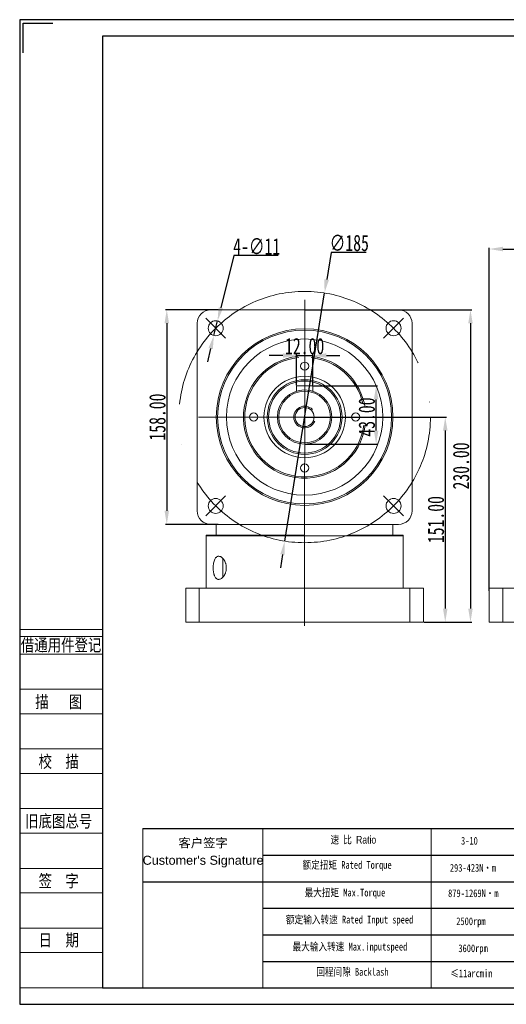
# Model space of a CAD drawing. Header units: millimetres. Extents: x 13108 to 14133, y -1220 to -496.
# Tile 1 of 3: x 13108 to 13466, y -1220 to -496. Entities that reach past the tile are written whole.
import ezdxf
from ezdxf.enums import TextEntityAlignment as Align

# ---------------------------------------------------------------- set-up
doc = ezdxf.new("R2010")
doc.units = ezdxf.units.MM
doc.header["$PDSIZE"] = -5
doc.linetypes.add('ACAD_ISO04W100', pattern=[30, 24, -3, 0, -3])
doc.layers.get('0').update_dxf_attribs({"lineweight": 18})
doc.layers.get('Defpoints').update_dxf_attribs({"lineweight": 18})
for name, color, linetype, lineweight in [('2细线层', 4, 'Continuous', 15), ('6文字层', 3, 'Continuous', 15), ('7标注层', 4, 'Continuous', 15), ('SLD-0', 7, 'Continuous', 18), ('sold', 2, 'Continuous', 15), ('中心', 1, 'ACAD_ISO04W100', 13), ('图框_外框线', 7, 'Continuous', 30), ('标注', 3, 'Continuous', 15)]:
    doc.layers.add(name, color=color, linetype=linetype, lineweight=lineweight)
doc.styles.get("Standard").update_dxf_attribs({"font": 'txt', "width": 0.707})
doc.styles.add('宋体', font='txt', dxfattribs={"width": 0.8})
doc.styles.add('标准', font='txt')
doc.dimstyles.new('机械$0', dxfattribs={"dimtxt": 7, "dimasz": 2, "dimexe": 1, "dimexo": 0.5, "dimgap": 0.4, "dimtad": 1, "dimtoh": 1, "dimzin": 0, "dimdsep": 46, "dimtxsty": 'Standard', "dimcen": 0, "dimdle": 4, "dimclrd": 256, "dimclre": 256, "dimclrt": 256, "dimazin": 2, "dimtfac": 1, "dimtmove": 0, "dimatfit": 3, "dimfxl": 1, "dimtolj": 1, "dimarcsym": 0})
doc.dimstyles.new('机械$3', dxfattribs={"dimtxt": 6, "dimasz": 4, "dimexe": 1, "dimexo": 0.5, "dimgap": 0.4, "dimtad": 1, "dimtih": 1, "dimtoh": 1, "dimzin": 9, "dimdsep": 46, "dimtxsty": 'Standard', "dimcen": 0, "dimazin": 2, "dimtfac": 1, "dimtmove": 0, "dimatfit": 3, "dimfxl": 1, "dimarcsym": 0})

# ---------------------------------------------------------------- blocks, each defined once
blk = doc.blocks.new('*D116')
at = {"layer": 'Defpoints', "color": 0}
for p in [(13808.39, -664.43), (13808.39, -770.13), (13453.39, -916.63)]:
    blk.add_point(p, dxfattribs=at)
at = {"layer": '标注', "lineweight": -2, "ltscale": 0.1}
for p, q in [((13453.39, -916.13), (13453.39, -663.43)), ((13463.39, -664.43), (13798.39, -664.43)), ((13808.39, -769.63), (13808.39, -663.43))]:
    blk.add_line(p, q, dxfattribs=at)
at = {"layer": '标注'}
for points in [[(13463.39, -662.76), (13463.39, -666.09), (13453.39, -664.43)], [(13798.39, -666.09), (13798.39, -662.76), (13808.39, -664.43)]]:
    blk.add_solid(points, dxfattribs=at)
at = {"layer": '标注', "insert": (13630.89, -657.56), "char_height": 12, "attachment_point": 5}
blk.add_mtext('\\A1;355.00', dxfattribs=at)
blk = doc.blocks.new('*D118')
at = {"layer": 'Defpoints', "color": 0}
for p in [(13253.47, -717.38), (13250.81, -728.06)]:
    blk.add_point(p, dxfattribs=at)
at = {"layer": '标注', "color": 0, "lineweight": -2, "ltscale": 0.1}
for p, q in [((13265.43, -669.31), (13255.88, -707.68)), ((13298.14, -669.31), (13265.43, -669.31)), ((13250.81, -728.06), (13253.47, -717.38)), ((13248.39, -737.76), (13245.98, -747.47))]:
    blk.add_line(p, q, dxfattribs=at)
at = {"layer": '标注', "color": 0}
for points in [[(13254.26, -707.28), (13257.5, -708.08), (13253.47, -717.38)], [(13250.01, -738.16), (13246.78, -737.36), (13250.81, -728.06)]]:
    blk.add_solid(points, dxfattribs=at)
at = {"layer": '标注', "color": 0, "insert": (13282.29, -662.47), "char_height": 12, "attachment_point": 5}
blk.add_mtext('4-∅11', dxfattribs=at)
blk = doc.blocks.new('*D119')
at = {"layer": 'Defpoints', "color": 0}
for p in [(13254.51, -709.13), (13216.14, -867.13), (13254.51, -867.13)]:
    blk.add_point(p, dxfattribs=at)
at = {"layer": '标注', "lineweight": -2, "ltscale": 0.1}
for p, q in [((13254.01, -709.13), (13215.14, -709.13)), ((13216.14, -719.13), (13216.14, -857.13)), ((13254.01, -867.13), (13215.14, -867.13))]:
    blk.add_line(p, q, dxfattribs=at)
at = {"layer": '标注'}
for points in [[(13217.8, -719.13), (13214.47, -719.13), (13216.14, -709.13)], [(13214.47, -857.13), (13217.8, -857.13), (13216.14, -867.13)]]:
    blk.add_solid(points, dxfattribs=at)
at = {"layer": '标注', "insert": (13209.27, -788.13), "char_height": 12, "attachment_point": 5, "rotation": 90}
blk.add_mtext('\\A1;158.00', dxfattribs=at)
blk = doc.blocks.new('*D120')
at = {"layer": 'Defpoints', "color": 0}
for p in [(13323.54, -742.84), (13311.54, -765.13), (13323.54, -765.13)]:
    blk.add_point(p, dxfattribs=at)
at = {"layer": '标注', "lineweight": -2, "ltscale": 0.1}
for p, q in [((13301.54, -742.84), (13291.54, -742.84)), ((13311.54, -764.63), (13311.54, -741.84)), ((13311.54, -742.84), (13323.54, -742.84)), ((13323.54, -764.63), (13323.54, -741.84)), ((13333.54, -742.84), (13343.54, -742.84))]:
    blk.add_line(p, q, dxfattribs=at)
at = {"layer": '标注'}
for points in [[(13301.54, -744.51), (13301.54, -741.18), (13311.54, -742.84)], [(13333.54, -741.18), (13333.54, -744.51), (13323.54, -742.84)]]:
    blk.add_solid(points, dxfattribs=at)
at = {"layer": '标注', "insert": (13317.54, -735.98), "char_height": 12, "attachment_point": 5}
blk.add_mtext('\\A1;12.00', dxfattribs=at)
blk = doc.blocks.new('*D121')
at = {"layer": 'Defpoints', "color": 0}
for p in [(13323.54, -765.13), (13370.15, -765.13), (13317.54, -808.13)]:
    blk.add_point(p, dxfattribs=at)
at = {"layer": '标注', "lineweight": -2, "ltscale": 0.1}
for p, q in [((13324.04, -765.13), (13371.15, -765.13)), ((13370.15, -798.13), (13370.15, -775.13)), ((13318.04, -808.13), (13371.15, -808.13))]:
    blk.add_line(p, q, dxfattribs=at)
at = {"layer": '标注'}
for points in [[(13371.81, -775.13), (13368.48, -775.13), (13370.15, -765.13)], [(13368.48, -798.13), (13371.81, -798.13), (13370.15, -808.13)]]:
    blk.add_solid(points, dxfattribs=at)
at = {"layer": '标注', "insert": (13363.28, -788.13), "char_height": 12, "attachment_point": 5, "rotation": 90}
blk.add_mtext('\\A1;43.00', dxfattribs=at)
blk = doc.blocks.new('*D123')
at = {"layer": 'Defpoints', "color": 0}
for p in [(13332.18, -696.79), (13302.91, -879.46)]:
    blk.add_point(p, dxfattribs=at)
at = {"layer": '标注', "color": 0, "lineweight": -2, "ltscale": 0.1}
for p, q in [((13336.97, -666.91), (13333.76, -686.92)), ((13362.8, -666.91), (13336.97, -666.91)), ((13302.91, -879.46), (13332.18, -696.79)), ((13301.33, -889.34), (13299.75, -899.21))]:
    blk.add_line(p, q, dxfattribs=at)
at = {"layer": '标注', "color": 0}
for points in [[(13332.12, -686.66), (13335.41, -687.18), (13332.18, -696.79)], [(13302.97, -889.6), (13299.68, -889.07), (13302.91, -879.46)]]:
    blk.add_solid(points, dxfattribs=at)
at = {"layer": '标注', "color": 0, "insert": (13350.39, -660.05), "char_height": 12, "attachment_point": 5}
blk.add_mtext('∅185', dxfattribs=at)
blk = doc.blocks.new('*U103')
at = {"linetype": 'Continuous'}
blk.add_circle((0, 0), 5.5, dxfattribs=at)
blk = doc.blocks.new('*U102')
at = {"color": 0, "linetype": 'ByBlock', "lineweight": -2}
blk.add_blockref('*U103', (29758.76, 648.37), dxfattribs=at)
for p, rotation in [((29889.58, 648.37), 270), ((29758.76, 517.55), 90), ((29889.58, 517.55), 180)]:
    blk.add_blockref('*U103', p, dxfattribs=dict(at, rotation=rotation))
blk = doc.blocks.new('*D128')
at = {"layer": 'Defpoints', "color": 0}
for p in [(13317.54, -709.13), (13405.04, -939.13), (13439.54, -939.13)]:
    blk.add_point(p, dxfattribs=at)
at = {"layer": '标注', "lineweight": -2, "ltscale": 0.1}
for p, q in [((13318.04, -709.13), (13440.54, -709.13)), ((13439.54, -719.13), (13439.54, -929.13)), ((13405.54, -939.13), (13440.54, -939.13))]:
    blk.add_line(p, q, dxfattribs=at)
at = {"layer": '标注'}
for points in [[(13441.21, -719.13), (13437.87, -719.13), (13439.54, -709.13)], [(13437.87, -929.13), (13441.21, -929.13), (13439.54, -939.13)]]:
    blk.add_solid(points, dxfattribs=at)
at = {"layer": '标注', "insert": (13432.67, -824.13), "char_height": 12, "attachment_point": 5, "rotation": 90}
blk.add_mtext('\\A1;230.00', dxfattribs=at)
blk = doc.blocks.new('*D129')
at = {"layer": 'Defpoints', "color": 0}
for p in [(13317.54, -788.13), (13405.04, -939.13), (13420.99, -939.13)]:
    blk.add_point(p, dxfattribs=at)
at = {"layer": '标注', "lineweight": -2, "ltscale": 0.1}
for p, q in [((13318.04, -788.13), (13421.99, -788.13)), ((13420.99, -798.13), (13420.99, -929.13)), ((13405.54, -939.13), (13421.99, -939.13))]:
    blk.add_line(p, q, dxfattribs=at)
at = {"layer": '标注'}
for points in [[(13422.66, -798.13), (13419.33, -798.13), (13420.99, -788.13)], [(13419.33, -929.13), (13422.66, -929.13), (13420.99, -939.13)]]:
    blk.add_solid(points, dxfattribs=at)
at = {"layer": '标注', "insert": (13414.13, -863.63), "char_height": 12, "attachment_point": 5, "rotation": 90}
blk.add_mtext('\\A1;151.00', dxfattribs=at)
blk = doc.blocks.new('*U109')
at = {"layer": '中心', "ltscale": 10}
blk.add_line((7.28, -7.28), (-7.28, 7.28), dxfattribs=at)
blk = doc.blocks.new('*U108')
at = {"layer": '标注', "color": 0, "linetype": 'ByBlock', "lineweight": -2}
blk.add_blockref('*U109', (29641.86, 2566.91), dxfattribs=at)
for p, rotation in [((29772.67, 2566.91), 270), ((29641.86, 2436.1), 90), ((29772.67, 2436.1), 180)]:
    blk.add_blockref('*U109', p, dxfattribs=dict(at, rotation=rotation))

msp = doc.modelspace()

# ---------------------------------------------------------------- linework, layer by layer
at = {"linetype": 'Continuous'}
for p, q in [((13386.545, -709.129), (13248.545, -709.129)), ((13238.545, -719.129), (13238.545, -857.129)), ((13396.545, -857.129), (13396.545, -719.129)), ((13311.545, -765.129), (13311.545, -769.05)), ((13311.545, -765.129), (13323.545, -765.129)), ((13323.545, -765.129), (13323.545, -769.05)), ((13248.545, -867.129), (13386.545, -867.129)), ((13252.545, -867.129), (13252.545, -875.129)), ((13382.545, -875.129), (13382.545, -867.129)), ((13285.432, -875.129), (13245.045, -875.129)), ((13245.045, -875.129), (13245.045, -914.129)), ((13390.045, -875.629), (13245.045, -875.629)), ((13317.545, -875.129), (13285.432, -875.129)), ((13390.045, -875.129), (13349.658, -875.129)), ((13390.045, -875.129), (13390.045, -914.129)), ((13257.265, -899.129), (13257.265, -892.033)), ((13257.265, -906.172), (13257.265, -899.129)), ((13230.045, -939.129), (13230.045, -914.129)), ((13405.045, -914.129), (13230.045, -914.129)), ((13240.045, -939.129), (13240.045, -914.129)), ((13395.045, -939.129), (13395.045, -914.129)), ((13405.045, -939.129), (13405.045, -914.129)), ((13628.391, -914.128), (13453.391, -914.128)), ((13453.391, -939.128), (13453.391, -914.128)), ((13463.391, -939.128), (13463.391, -914.128)), ((13405.045, -939.129), (13230.045, -939.129)), ((13628.391, -939.128), (13453.391, -939.128))]:
    msp.add_line(p, q, dxfattribs=at)
for p, q in [((13286.893, -1091.13), (13286.893, -1208.308)), ((13410.578, -1091.13), (13410.578, -1208.308))]:
    msp.add_line(p, q)
for centre, radius in [((13317.545, -788.129), 65), ((13317.545, -788.129), 64), ((13317.545, -788.129), 57.5), ((13317.545, -750.629), 3), ((13317.545, -788.129), 30), ((13317.545, -788.129), 27.5), ((13317.545, -788.129), 26.5), ((13317.545, -788.129), 20), ((13317.545, -788.129), 19), ((13317.545, -788.129), 7), ((13280.045, -788.129), 3), ((13355.045, -788.129), 3), ((13317.545, -825.629), 3)]:
    msp.add_circle(centre, radius, dxfattribs=at)
for centre, radius, start, end in [((13248.545, -719.129), 10, 90, 180), ((13386.545, -719.129), 10, 0, 90), ((13317.545, -788.129), 45, 96.641904, 352.386634), ((13317.545, -788.129), 44, 95.693508, 352.350417), ((13317.545, -788.129), 44, 13.182592, 83.576392), ((13317.545, -788.129), 45, 9.079456, 82.951431), ((13248.545, -857.129), 10, 180, 270), ((13386.545, -857.129), 10, 270, 0)]:
    msp.add_arc(centre, radius, start, end, dxfattribs=at)
msp.add_open_spline([(13259.931, -899.129), (13259.931, -899.735), (13259.882, -900.328), (13259.741, -901.195), (13259.683, -901.483), (13259.546, -902.042), (13259.468, -902.312), (13259.295, -902.837), (13259.2, -903.09), (13258.995, -903.582), (13258.884, -903.821), (13258.537, -904.5), (13258.283, -904.91), (13257.878, -905.468), (13257.738, -905.644), (13257.455, -905.973), (13257.311, -906.125), (13256.874, -906.552), (13256.575, -906.794), (13255.965, -907.192), (13255.662, -907.345), (13255.058, -907.559), (13254.759, -907.621), (13254.164, -907.65), (13253.875, -907.615), (13253.32, -907.45), (13253.052, -907.319), (13252.666, -907.042), (13252.539, -906.936), (13252.297, -906.701), (13252.18, -906.572), (13251.843, -906.147), (13251.636, -905.816), (13251.35, -905.241), (13251.259, -905.035), (13251.089, -904.607), (13251.01, -904.384), (13250.864, -903.917), (13250.796, -903.674), (13250.672, -903.169), (13250.615, -902.905), (13250.462, -902.09), (13250.386, -901.526), (13250.284, -900.362), (13250.257, -899.753), (13250.255, -898.555), (13250.28, -897.959), (13250.381, -896.777), (13250.456, -896.211), (13250.655, -895.13), (13250.78, -894.612), (13251.073, -893.669), (13251.241, -893.24), (13251.623, -892.463), (13251.831, -892.128), (13252.17, -891.698), (13252.287, -891.567), (13252.531, -891.329), (13252.657, -891.222), (13253.042, -890.944), (13253.311, -890.811), (13253.731, -890.684), (13253.875, -890.654), (13254.165, -890.62), (13254.311, -890.615), (13254.754, -890.635), (13255.053, -890.697), (13255.51, -890.859), (13255.664, -890.925), (13255.969, -891.078), (13256.121, -891.166), (13256.573, -891.462), (13256.871, -891.702), (13257.309, -892.13), (13257.455, -892.285), (13257.739, -892.614), (13257.877, -892.788), (13258.279, -893.34), (13258.53, -893.746), (13258.992, -894.645), (13259.203, -895.144), (13259.464, -895.931), (13259.542, -896.202), (13259.679, -896.758), (13259.738, -897.046), (13259.882, -897.923), (13259.931, -898.522), (13259.931, -899.129)], degree=3, knots=[0, 0, 0, 0, 0.03125, 0.03125, 0.046875, 0.046875, 0.0625, 0.0625, 0.078125, 0.078125, 0.09375, 0.09375, 0.125, 0.125, 0.140625, 0.140625, 0.15625, 0.15625, 0.1875, 0.1875, 0.21875, 0.21875, 0.25, 0.25, 0.28125, 0.28125, 0.3125, 0.3125, 0.328125, 0.328125, 0.34375, 0.34375, 0.375, 0.375, 0.390625, 0.390625, 0.40625, 0.40625, 0.421875, 0.421875, 0.4375, 0.4375, 0.46875, 0.46875, 0.5, 0.5, 0.53125, 0.53125, 0.5625, 0.5625, 0.59375, 0.59375, 0.625, 0.625, 0.65625, 0.65625, 0.671875, 0.671875, 0.6875, 0.6875, 0.71875, 0.71875, 0.734375, 0.734375, 0.75, 0.75, 0.78125, 0.78125, 0.796875, 0.796875, 0.8125, 0.8125, 0.84375, 0.84375, 0.859375, 0.859375, 0.875, 0.875, 0.90625, 0.90625, 0.9375, 0.9375, 0.953125, 0.953125, 0.96875, 0.96875, 1, 1, 1, 1], dxfattribs=at)
at = {"layer": '2细线层'}
for p, q in [((13108.443, -944.598), (13168.966, -944.598)), ((13108.443, -949.769), (13168.966, -949.769)), ((13108.443, -962.695), (13168.966, -962.695)), ((13108.443, -988.546), (13168.966, -988.546)), ((13108.443, -1006.643), (13168.966, -1006.643)), ((13108.443, -1032.495), (13168.966, -1032.495)), ((13108.443, -1050.591), (13168.966, -1050.591)), ((13108.443, -1076.443), (13168.966, -1076.443)), ((13108.443, -1094.539), (13168.966, -1094.539)), ((13108.443, -1120.391), (13168.966, -1120.391)), ((13108.443, -1138.487), (13168.966, -1138.487)), ((13108.443, -1164.339), (13168.966, -1164.339)), ((13108.443, -1182.436), (13168.966, -1182.436)), ((13108.443, -1208.288), (13168.966, -1208.288))]:
    msp.add_line(p, q, dxfattribs=at)
at = {"layer": '7标注层', "color": 0}
msp.add_line((13198.501, -1091.13), (13198.501, -1208.288), dxfattribs=at)
at = {"layer": 'sold', "linetype": 'Continuous'}
msp.add_arc((13317.545, -788.129), 8, 44.347909, 337.448424, dxfattribs=at)
at = {"layer": '中心', "ltscale": 10}
for p, q in [((13317.657, -701.913), (13317.545, -948.423)), ((13239.38, -788.129), (13395.71, -788.129))]:
    msp.add_line(p, q, dxfattribs=at)
msp.add_circle((13317.545, -788.129), 92.5, dxfattribs=at)
at = {"layer": '图框_外框线'}
for p, q in [((13198.501, -1091.13), (14120.869, -1091.13)), ((13286.893, -1110.678), (13805.283, -1110.678)), ((13198.501, -1130.225), (14120.869, -1130.225)), ((13286.893, -1149.773), (14120.869, -1149.773)), ((13286.893, -1169.321), (14120.869, -1169.321)), ((13286.893, -1188.869), (14120.869, -1188.869))]:
    msp.add_line(p, q, dxfattribs=at)
at = {"layer": '图框_外框线', "color": 3}
msp.add_lwpolyline([(13107.947, -1220.491), (14133.073, -1220.491), (14133.073, -495.581), (13107.947, -495.581)], close=True, dxfattribs=at)
msp.add_lwpolyline([(13110.388, -519.989), (13110.388, -498.022), (13132.355, -498.022)], dxfattribs=at)
at = {"layer": '图框_外框线', "color": 3, "lineweight": 25}
msp.add_lwpolyline([(13168.966, -1208.288), (14120.869, -1208.288), (14120.869, -507.785), (13168.966, -507.785)], close=True, dxfattribs=at)

# ---------------------------------------------------------------- block references
at = {"linetype": 'Continuous'}
msp.add_blockref('*U102', (-16506.626, -1371.089), dxfattribs=at)
at = {"layer": '标注'}
msp.add_blockref('*U108', (-16389.719, -3289.635), dxfattribs=at)

# ---------------------------------------------------------------- texts
at = {"layer": '6文字层', "color": 3, "style": '宋体', "width": 0.8}
for s, p in [('借通用件登记', (13138.376, -955.889)), ('描   图', (13136.651, -997.595)), ('校  描', (13136.651, -1041.543)), ('旧底图总号', (13136.651, -1085.491)), ('签  字', (13136.651, -1129.439)), ('日  期', (13136.667, -1173.129))]:
    msp.add_text(s, height=9.0482, dxfattribs=at).set_placement(p, align=Align.MIDDLE)
at = {"layer": 'SLD-0', "color": 1, "attachment_point": 2, "line_spacing_factor": 1.15057, "style": '标准'}
for s, insert, char_height, width in [("{\\farial|b0|i0|c134|p34;客户签字\\PCustomer's Signature}", (13242.85, -1098.363), 6.642, 113.48249), ('\\W0.8;速 比 \\farial|b0|i0|c134|p34;Ratio', (13353.37, -1096.505), 5.67, 53.24114), ('\\pxqc;{\\W0.8;3-10}', (13438.765, -1097.256), 5.67, 27.7044), ('{\\W0.8;额定扭矩 Rated Torque}', (13348.79, -1115.041), 5.67, 115.68867), ('{\\W0.8;293-423N·m}', (13441.349, -1117.178), 5.67, 53.96906), ('{\\W0.8;最大扭矩 Max.Torque}', (13347.187, -1135.409), 5.67, 76.91416), ('{\\W0.8;879-1269N·m}', (13441.58, -1135.895), 5.67, 64.80396), ('{\\W0.8;额定输入转速 Rated Input speed}', (13350.622, -1155.318), 5.67, 124.11866), ('{\\W0.8;2500rpm}', (13439.892, -1156.503), 5.67, 44.89745), ('{\\W0.8;最大输入转速 Max.inputspeed }', (13350.851, -1175.228), 5.67, 142.88749), ('{\\W0.8;3600rpm}', (13441.447, -1176.399), 5.67, 142.47622), ('{\\W0.8;回程间隙 Backlash}', (13352.683, -1193.764), 5.67, 83.39322), ('{\\W0.8;≤11arcmin }', (13440.255, -1194.844), 5.67, 50.12374)]:
    msp.add_mtext(s, dxfattribs=dict(at, insert=insert, char_height=char_height, width=width))

# ---------------------------------------------------------------- dimensions: what is measured, and where the dimension line sits
at = {"layer": '标注', "ltscale": 0.1}
dim = msp.add_diameter_dim_2p(p1=(13302.91, -879.463), p2=(13332.18, -696.794), dimstyle='机械$3', override={"dimtxt": 12, "dimasz": 10, "dimgap": 1, "dimcen": 10}, dxfattribs=at)
dim.commit()
dim.dimension.update_dxf_attribs({"geometry": '*D123', "text_midpoint": (13350.386, -666.914), "dimtype": 163})
for base, p1, p2, picture, middle in [((13808.391, -664.425), (13453.391, -916.628), (13808.391, -770.129), '*D116', (13630.891, -664.425)), ((13323.545, -742.844), (13311.545, -765.129), (13323.545, -765.129), '*D120', (13317.545, -742.844))]:
    dim = msp.add_linear_dim(base=base, p1=p1, p2=p2, dimstyle='机械$0', override={"dimtxt": 12, "dimasz": 10, "dimgap": 1, "dimcen": 10}, dxfattribs=at)
    dim.commit()
    dim.dimension.update_dxf_attribs({"geometry": picture, "text_midpoint": middle, "dimtype": 160})
dim = msp.add_diameter_dim_2p(p1=(13250.809, -728.058), p2=(13253.466, -717.384), text='4-<>', dimstyle='机械$3', override={"dimtxt": 12, "dimasz": 10, "dimgap": 1, "dimcen": 10}, dxfattribs=at)
dim.commit()
dim.dimension.update_dxf_attribs({"geometry": '*D118', "text_midpoint": (13282.285, -669.307), "dimtype": 163})
for base, p1, p2, picture, middle in [((13216.138, -867.129), (13254.505, -709.129), (13254.505, -867.129), '*D119', (13216.138, -788.129)), ((13439.539, -939.129), (13317.545, -709.129), (13405.045, -939.129), '*D128', (13439.539, -824.129)), ((13370.145, -765.129), (13317.545, -808.129), (13323.545, -765.129), '*D121', (13370.145, -788.129)), ((13420.994, -939.129), (13317.545, -788.129), (13405.045, -939.129), '*D129', (13420.994, -863.629))]:
    dim = msp.add_linear_dim(base=base, p1=p1, p2=p2, angle=90, dimstyle='机械$0', override={"dimtxt": 12, "dimasz": 10, "dimgap": 1, "dimcen": 10}, dxfattribs=at)
    dim.commit()
    dim.dimension.update_dxf_attribs({"geometry": picture, "text_midpoint": middle, "dimtype": 160})

doc.saveas('drawing.dxf')
